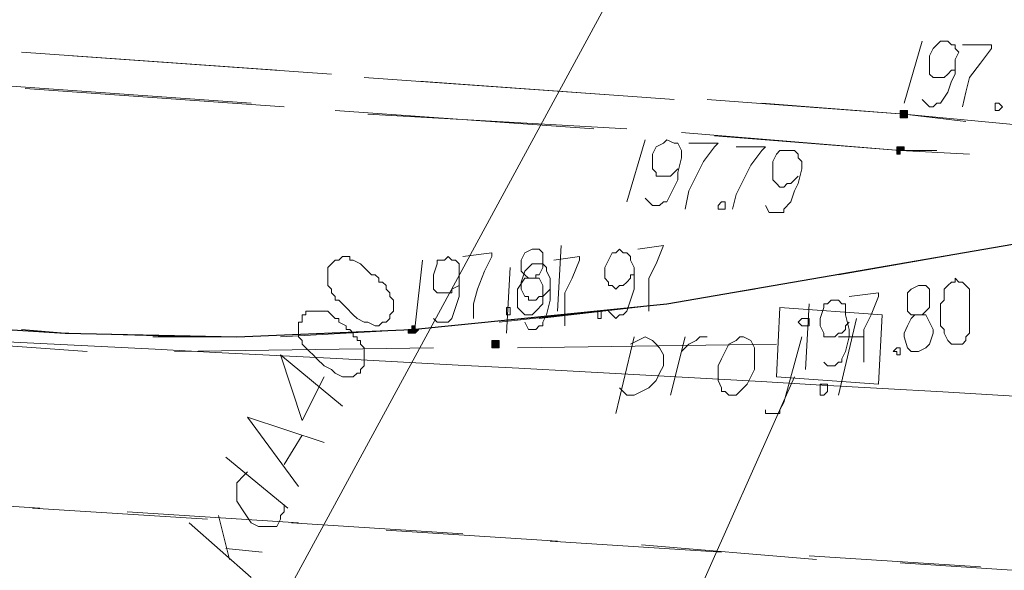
# Model space of a CAD drawing. Header units: metres. Extents: x 7431553 to 7432401, y 5544342 to 5544539.
# Tile 146 of 180: x 7432166 to 7432178, y 5544499 to 5544505. Entities that reach past the tile are written whole.
import ezdxf

# ---------------------------------------------------------------- set-up
doc = ezdxf.new("R2010")
doc.units = ezdxf.units.M
doc.header["$MEASUREMENT"] = 0
doc.layers.add('BG-PR90-PB-PZT-PZT01_2026_04_14$0$MAPA DCP', color=7, linetype='Continuous', lineweight=0)
doc.layers.add('PRIMETECH_XREF', color=7, linetype='Continuous', lineweight=5)

# ---------------------------------------------------------------- blocks, each defined once
blk = doc.blocks.new('BG-PR90-PB-PZT-PZT01_2026_04_14$0$Naddrwiną2025_v2klauzulap')
at = {"layer": 'BG-PR90-PB-PZT-PZT01_2026_04_14$0$MAPA DCP', "linetype": 'Continuous', "lineweight": 0, "transparency": 33554559}
for points in [[(7431658.365, 5544590.89), (7431658.365, 5544590.89), (7431658.408, 5544590.89), (7431658.408, 5544590.89), (7431658.408, 5544590.933), (7431658.408, 5544590.933), (7431658.408, 5544590.933), (7431658.408, 5544590.933), (7431658.408, 5544590.975), (7431658.408, 5544590.975), (7431658.408, 5544590.975), (7431658.365, 5544590.975), (7431658.365, 5544590.975), (7431658.365, 5544590.975), (7431658.365, 5544590.975), (7431658.323, 5544590.975), (7431658.323, 5544590.975), (7431658.323, 5544590.933), (7431658.323, 5544590.933), (7431658.323, 5544590.933), (7431658.323, 5544590.933), (7431658.323, 5544590.89)], [(7431658.789, 5544590.848), (7431658.789, 5544590.848), (7431658.789, 5544590.848), (7431658.789, 5544590.848), (7431658.831, 5544590.848), (7431658.831, 5544590.848), (7431658.831, 5544590.89), (7431658.831, 5544590.89), (7431658.831, 5544590.89), (7431658.789, 5544590.89), (7431658.789, 5544590.933), (7431658.789, 5544590.933), (7431658.789, 5544590.933), (7431658.746, 5544590.933), (7431658.746, 5544590.933), (7431658.746, 5544590.89), (7431658.746, 5544590.89), (7431658.746, 5544590.89), (7431658.746, 5544590.89), (7431658.746, 5544590.848), (7431658.746, 5544590.848), (7431658.746, 5544590.848), (7431658.746, 5544590.848), (7431658.746, 5544590.848), (7431658.746, 5544590.848)], [(7431661.032, 5544586.149), (7431661.032, 5544586.149), (7431661.075, 5544586.149), (7431661.075, 5544586.149), (7431661.075, 5544586.191), (7431661.075, 5544586.191), (7431661.075, 5544586.191), (7431661.075, 5544586.191), (7431661.075, 5544586.234), (7431661.075, 5544586.234), (7431661.075, 5544586.234), (7431661.032, 5544586.234), (7431661.032, 5544586.234), (7431661.032, 5544586.234), (7431660.99, 5544586.234), (7431660.99, 5544586.234), (7431660.99, 5544586.234), (7431660.99, 5544586.191), (7431660.99, 5544586.191), (7431660.99, 5544586.191), (7431660.99, 5544586.191), (7431660.99, 5544586.149), (7431660.99, 5544586.149)], [(7431660.863, 5544585.175), (7431660.905, 5544585.175), (7431660.905, 5544585.26), (7431660.863, 5544585.302), (7431660.863, 5544585.26), (7431660.863, 5544585.26), (7431660.863, 5544585.26), (7431660.863, 5544585.26), (7431660.821, 5544585.26), (7431660.821, 5544585.218), (7431660.821, 5544585.218), (7431660.863, 5544585.218), (7431660.863, 5544585.218), (7431660.863, 5544585.218)]]:
    blk.add_hatch(color=256, dxfattribs=at).paths.add_polyline_path(points)
at = {"layer": 'BG-PR90-PB-PZT-PZT01_2026_04_14$0$MAPA DCP', "linetype": 'Continuous', "lineweight": 25, "transparency": 33554687}
blk.add_lwpolyline([(7431657.476, 5544553.341), (7431658.873, 5544560.241), (7431659.551, 5544564.136), (7431659.974, 5544568.157), (7431660.101, 5544569.046), (7431660.778, 5544579.164), (7431660.905, 5544581.196), (7431660.948, 5544583.186), (7431660.863, 5544585.218), (7431660.567, 5544588.181), (7431659.72, 5544593.092), (7431659.297, 5544595.928), (7431659.17, 5544597.621), (7431659.17, 5544600.161), (7431659.254, 5544601.685), (7431659.551, 5544602.913), (7431660.736, 5544606.596), (7431663.149, 5544614.216), (7431663.234, 5544614.936), (7431663.361, 5544616.036)], dxfattribs=at)
at = {"layer": 'BG-PR90-PB-PZT-PZT01_2026_04_14$0$MAPA DCP', "linetype": 'Continuous', "lineweight": 18, "transparency": 33554687}
for points in [[(7431660.228, 5544590.171), (7431659.72, 5544593.092), (7431659.72, 5544593.134)], [(7431663.699, 5544592.88), (7431663.699, 5544592.838), (7431663.572, 5544590.89)], [(7431658.492, 5544592.287), (7431658.365, 5544590.933), (7431658.238, 5544589.282)], [(7431663.488, 5544589.832), (7431663.615, 5544591.822)], [(7431658.45, 5544591.652), (7431658.365, 5544590.933), (7431658.196, 5544588.647)], [(7431658.619, 5544588.731), (7431658.789, 5544590.89), (7431658.831, 5544591.695)], [(7431660.313, 5544589.663), (7431659.974, 5544591.61)], [(7431658.789, 5544591.314), (7431658.789, 5544590.89), (7431658.577, 5544588.35)], [(7431663.53, 5544589.917), (7431663.361, 5544587.885)], [(7431660.778, 5544586.234), (7431660.567, 5544588.181), (7431660.397, 5544589.197)], [(7431663.318, 5544586.826), (7431663.445, 5544588.816)], [(7431660.736, 5544586.699), (7431660.567, 5544588.181), (7431660.482, 5544588.689)], [(7431658.196, 5544588.266), (7431657.984, 5544585.302)], [(7431658.365, 5544584.71), (7431658.535, 5544587.715)], [(7431658.154, 5544587.673), (7431657.942, 5544584.667)], [(7431658.535, 5544587.334), (7431658.323, 5544584.329)], [(7431663.318, 5544586.911), (7431663.191, 5544584.921)], [(7431663.107, 5544583.821), (7431663.234, 5544585.81)], [(7431660.948, 5544583.694), (7431660.863, 5544585.218), (7431660.821, 5544585.683)], [(7431660.948, 5544582.212), (7431660.948, 5544583.186), (7431660.863, 5544585.218)], [(7431657.9, 5544584.286), (7431657.688, 5544581.281)], [(7431663.107, 5544583.905), (7431662.98, 5544581.916)], [(7431658.069, 5544580.73), (7431658.281, 5544583.736)], [(7431657.857, 5544583.651), (7431657.646, 5544580.688)], [(7431658.238, 5544583.355), (7431658.027, 5544580.349)], [(7431662.937, 5544580.815), (7431663.064, 5544582.847)], [(7431660.863, 5544580.688), (7431660.905, 5544581.196), (7431660.948, 5544582.678)], [(7431660.736, 5544578.233), (7431660.778, 5544579.164), (7431660.905, 5544581.196), (7431660.905, 5544581.238)], [(7431662.937, 5544580.9), (7431662.81, 5544578.91)]]:
    blk.add_lwpolyline(points, dxfattribs=at)
at = {"layer": 'BG-PR90-PB-PZT-PZT01_2026_04_14$0$MAPA DCP', "linetype": 'Continuous', "lineweight": 9, "transparency": 33554687}
for points in [[(7431658.238, 5544592.033), (7431658.281, 5544592.076), (7431658.323, 5544592.033), (7431658.323, 5544591.991), (7431658.281, 5544591.991), (7431658.238, 5544591.991)], [(7431660.27, 5544591.525), (7431660.313, 5544591.525), (7431660.313, 5544591.483), (7431660.355, 5544591.441), (7431660.397, 5544591.398), (7431660.44, 5544591.398), (7431660.482, 5544591.398), (7431660.524, 5544591.398), (7431660.567, 5544591.356), (7431660.609, 5544591.356), (7431660.651, 5544591.356), (7431660.736, 5544591.356), (7431660.821, 5544591.356), (7431660.863, 5544591.398), (7431660.905, 5544591.398), (7431660.99, 5544591.441), (7431661.032, 5544591.483), (7431661.032, 5544591.525), (7431661.032, 5544591.568), (7431661.032, 5544591.61), (7431660.99, 5544591.652), (7431660.948, 5544591.652), (7431660.905, 5544591.695), (7431660.863, 5544591.695), (7431660.821, 5544591.695), (7431660.778, 5544591.695), (7431660.736, 5544591.695), (7431660.694, 5544591.695), (7431660.651, 5544591.695), (7431660.609, 5544591.695), (7431660.567, 5544591.695), (7431660.524, 5544591.695), (7431660.44, 5544591.695), (7431660.397, 5544591.695), (7431660.355, 5544591.652), (7431660.313, 5544591.61), (7431660.313, 5544591.568)], [(7431661.075, 5544590.848), (7431661.075, 5544590.89), (7431661.159, 5544590.89), (7431661.159, 5544590.848), (7431661.117, 5544590.848), (7431661.117, 5544590.806)], [(7431659.381, 5544588.816), (7431659.381, 5544588.858), (7431659.466, 5544588.858), (7431659.466, 5544588.774), (7431659.424, 5544588.774)], [(7431660.651, 5544587.377), (7431660.651, 5544587.419), (7431660.736, 5544587.419), (7431660.736, 5544587.377), (7431660.694, 5544587.377)], [(7431660.609, 5544586.318), (7431660.609, 5544586.361), (7431660.694, 5544586.361), (7431660.694, 5544586.318), (7431660.651, 5544586.318)]]:
    blk.add_lwpolyline(points, close=True, dxfattribs=at)
for points in [[(7431657.561, 5544591.61), (7431657.561, 5544591.949), (7431657.603, 5544591.949), (7431657.773, 5544591.822), (7431657.942, 5544591.695), (7431658.111, 5544591.652), (7431658.281, 5544591.61)], [(7431658.196, 5544591.144), (7431658.238, 5544591.187), (7431658.281, 5544591.229), (7431658.281, 5544591.271), (7431658.238, 5544591.314), (7431658.238, 5544591.356), (7431658.111, 5544591.441), (7431657.984, 5544591.483), (7431657.9, 5544591.525), (7431657.73, 5544591.525), (7431657.646, 5544591.568), (7431657.603, 5544591.525), (7431657.561, 5544591.525), (7431657.561, 5544591.483), (7431657.519, 5544591.441), (7431657.519, 5544591.398), (7431657.519, 5544591.356), (7431657.561, 5544591.314), (7431657.603, 5544591.271), (7431657.688, 5544591.229), (7431657.73, 5544591.229), (7431657.773, 5544591.229), (7431657.857, 5544591.229), (7431657.9, 5544591.229), (7431657.942, 5544591.271), (7431657.942, 5544591.314), (7431657.942, 5544591.356), (7431657.942, 5544591.398), (7431657.9, 5544591.441), (7431657.857, 5544591.483), (7431657.857, 5544591.525), (7431657.815, 5544591.525)], [(7431660.694, 5544591.06), (7431660.694, 5544591.144), (7431660.651, 5544591.187), (7431660.609, 5544591.229), (7431660.482, 5544591.229), (7431660.397, 5544591.229), (7431660.355, 5544591.187), (7431660.355, 5544591.144), (7431660.355, 5544591.102), (7431660.397, 5544591.017), (7431660.44, 5544590.975), (7431660.524, 5544590.975), (7431660.567, 5544590.975), (7431660.651, 5544590.975), (7431660.694, 5544591.017), (7431660.694, 5544591.06), (7431660.736, 5544591.017), (7431660.821, 5544590.975), (7431660.905, 5544590.933), (7431660.948, 5544590.933), (7431661.075, 5544590.975), (7431661.117, 5544591.017), (7431661.117, 5544591.06), (7431661.117, 5544591.102), (7431661.075, 5544591.187), (7431661.032, 5544591.229), (7431660.905, 5544591.271), (7431660.863, 5544591.271), (7431660.778, 5544591.229), (7431660.694, 5544591.187), (7431660.694, 5544591.144)], [(7431657.519, 5544591.144), (7431658.238, 5544590.933)], [(7431660.482, 5544590.298), (7431660.44, 5544590.636), (7431660.482, 5544590.636), (7431660.694, 5544590.552), (7431660.863, 5544590.467), (7431661.032, 5544590.467), (7431661.244, 5544590.467)], [(7431661.244, 5544590.001), (7431661.286, 5544590.044), (7431661.286, 5544590.128), (7431661.244, 5544590.171), (7431661.244, 5544590.213), (7431661.202, 5544590.213), (7431661.117, 5544590.255), (7431660.948, 5544590.298), (7431660.863, 5544590.298), (7431660.694, 5544590.255), (7431660.609, 5544590.255), (7431660.567, 5544590.255), (7431660.567, 5544590.213), (7431660.524, 5544590.171), (7431660.524, 5544590.128), (7431660.524, 5544590.086), (7431660.567, 5544590.044), (7431660.567, 5544590.001), (7431660.609, 5544590.001), (7431660.736, 5544589.959), (7431660.778, 5544589.959), (7431660.821, 5544589.959), (7431660.905, 5544590.001), (7431660.948, 5544590.001), (7431660.948, 5544590.044), (7431660.948, 5544590.086), (7431660.948, 5544590.128), (7431660.905, 5544590.171), (7431660.905, 5544590.213), (7431660.863, 5544590.255), (7431660.821, 5544590.255), (7431660.778, 5544590.298)], [(7431660.567, 5544589.832), (7431661.329, 5544589.79)], [(7431659.424, 5544589.324), (7431659.508, 5544589.366), (7431659.508, 5544589.536), (7431659.466, 5544589.536), (7431659.381, 5544589.62), (7431659.254, 5544589.663), (7431659.17, 5544589.705), (7431659, 5544589.747), (7431658.916, 5544589.747), (7431658.873, 5544589.705), (7431658.831, 5544589.705), (7431658.789, 5544589.663), (7431658.789, 5544589.62), (7431658.789, 5544589.578), (7431658.789, 5544589.536), (7431658.789, 5544589.493), (7431658.831, 5544589.451), (7431658.916, 5544589.409), (7431659, 5544589.409), (7431659.043, 5544589.409), (7431659.127, 5544589.409), (7431659.17, 5544589.451), (7431659.212, 5544589.493), (7431659.212, 5544589.536), (7431659.17, 5544589.578), (7431659.17, 5544589.62), (7431659.127, 5544589.663), (7431659.085, 5544589.705)], [(7431658.746, 5544588.985), (7431658.746, 5544589.324), (7431658.789, 5544589.282), (7431658.958, 5544589.155), (7431659.127, 5544589.07), (7431659.297, 5544588.985), (7431659.466, 5544588.943)], [(7431658.704, 5544588.435), (7431658.704, 5544588.774), (7431658.746, 5544588.731), (7431658.916, 5544588.604), (7431659.085, 5544588.52), (7431659.254, 5544588.435), (7431659.466, 5544588.393)], [(7431659.339, 5544587.927), (7431659.381, 5544587.969), (7431659.424, 5544588.012), (7431659.424, 5544588.096), (7431659.381, 5544588.139), (7431659.381, 5544588.181), (7431659.297, 5544588.223), (7431659.127, 5544588.308), (7431659.043, 5544588.308), (7431658.873, 5544588.35), (7431658.789, 5544588.35), (7431658.704, 5544588.308), (7431658.704, 5544588.266), (7431658.662, 5544588.181), (7431658.704, 5544588.139), (7431658.746, 5544588.054), (7431658.831, 5544588.012), (7431658.873, 5544588.012), (7431658.958, 5544588.012), (7431659, 5544588.012), (7431659.043, 5544588.054), (7431659.085, 5544588.054), (7431659.085, 5544588.096), (7431659.085, 5544588.139), (7431659.085, 5544588.181), (7431659.085, 5544588.223), (7431659.043, 5544588.266), (7431659, 5544588.308)], [(7431659.932, 5544587.842), (7431659.889, 5544588.139), (7431660.101, 5544588.054), (7431660.27, 5544587.969), (7431660.482, 5544587.969), (7431660.651, 5544587.969)], [(7431658.662, 5544587.927), (7431659.381, 5544587.715)], [(7431660.651, 5544587.504), (7431660.694, 5544587.546), (7431660.736, 5544587.588), (7431660.694, 5544587.631), (7431660.694, 5544587.673), (7431660.651, 5544587.715), (7431660.524, 5544587.758), (7431660.397, 5544587.8), (7431660.313, 5544587.8), (7431660.143, 5544587.8), (7431660.059, 5544587.758), (7431660.016, 5544587.758), (7431659.974, 5544587.715), (7431659.974, 5544587.673), (7431659.932, 5544587.631), (7431659.974, 5544587.588), (7431659.974, 5544587.546), (7431660.059, 5544587.504), (7431660.143, 5544587.461), (7431660.186, 5544587.461), (7431660.27, 5544587.461), (7431660.313, 5544587.504), (7431660.355, 5544587.504), (7431660.355, 5544587.546), (7431660.397, 5544587.588), (7431660.355, 5544587.631), (7431660.355, 5544587.673), (7431660.313, 5544587.715), (7431660.27, 5544587.758), (7431660.228, 5544587.758), (7431660.228, 5544587.8)], [(7431660.059, 5544586.869), (7431660.016, 5544587.165), (7431660.059, 5544587.165), (7431660.27, 5544587.08), (7431660.44, 5544586.996), (7431660.609, 5544586.996), (7431660.821, 5544586.996)], [(7431659.889, 5544586.953), (7431660.651, 5544586.911)], [(7431660.778, 5544586.53), (7431660.863, 5544586.572), (7431660.863, 5544586.657), (7431660.821, 5544586.699), (7431660.821, 5544586.742), (7431660.778, 5544586.742), (7431660.694, 5544586.784), (7431660.524, 5544586.826), (7431660.44, 5544586.826), (7431660.27, 5544586.826), (7431660.186, 5544586.784), (7431660.143, 5544586.784), (7431660.101, 5544586.742), (7431660.101, 5544586.657), (7431660.101, 5544586.615), (7431660.143, 5544586.572), (7431660.186, 5544586.53), (7431660.313, 5544586.488), (7431660.355, 5544586.488), (7431660.397, 5544586.488), (7431660.482, 5544586.53), (7431660.482, 5544586.572), (7431660.524, 5544586.572), (7431660.524, 5544586.657), (7431660.482, 5544586.699), (7431660.482, 5544586.742), (7431660.44, 5544586.784), (7431660.397, 5544586.826), (7431660.355, 5544586.826)], [(7431660.27, 5544586.572), (7431660.27, 5544586.657), (7431660.228, 5544586.657), (7431660.228, 5544586.699), (7431660.143, 5544586.742), (7431660.059, 5544586.742), (7431659.974, 5544586.742), (7431659.932, 5544586.699), (7431659.932, 5544586.657), (7431659.932, 5544586.615), (7431659.974, 5544586.53), (7431660.059, 5544586.488), (7431660.101, 5544586.488), (7431660.186, 5544586.488), (7431660.228, 5544586.53), (7431660.27, 5544586.572), (7431660.27, 5544586.53), (7431660.397, 5544586.445), (7431660.482, 5544586.445), (7431660.524, 5544586.445), (7431660.609, 5544586.445), (7431660.651, 5544586.488), (7431660.694, 5544586.53), (7431660.694, 5544586.615), (7431660.651, 5544586.657), (7431660.567, 5544586.742), (7431660.482, 5544586.742), (7431660.44, 5544586.742), (7431660.355, 5544586.742), (7431660.27, 5544586.699), (7431660.27, 5544586.657)], [(7431660.143, 5544586.361), (7431660.905, 5544586.318)], [(7431660.016, 5544585.81), (7431659.974, 5544586.149), (7431660.016, 5544586.149), (7431660.186, 5544586.064), (7431660.397, 5544585.98), (7431660.567, 5544585.937), (7431660.736, 5544585.937)], [(7431660.736, 5544585.472), (7431660.778, 5544585.514), (7431660.778, 5544585.641), (7431660.736, 5544585.683), (7431660.609, 5544585.726), (7431660.482, 5544585.768), (7431660.397, 5544585.768), (7431660.228, 5544585.768), (7431660.143, 5544585.768), (7431660.101, 5544585.768), (7431660.059, 5544585.726), (7431660.059, 5544585.683), (7431660.016, 5544585.641), (7431660.059, 5544585.599), (7431660.059, 5544585.556), (7431660.059, 5544585.514), (7431660.101, 5544585.514), (7431660.228, 5544585.472), (7431660.27, 5544585.472), (7431660.313, 5544585.472), (7431660.397, 5544585.472), (7431660.44, 5544585.514), (7431660.44, 5544585.556), (7431660.44, 5544585.599), (7431660.44, 5544585.641), (7431660.44, 5544585.683), (7431660.397, 5544585.683), (7431660.355, 5544585.768), (7431660.313, 5544585.768)], [(7431660.059, 5544585.345), (7431660.821, 5544585.26)]]:
    blk.add_lwpolyline(points, dxfattribs=at)
at = {"layer": 'BG-PR90-PB-PZT-PZT01_2026_04_14$0$MAPA DCP', "linetype": 'Continuous', "lineweight": 0, "transparency": 33554687}
for points in [[(7431658.365, 5544590.89), (7431658.365, 5544590.89), (7431658.408, 5544590.89), (7431658.408, 5544590.89), (7431658.408, 5544590.933), (7431658.408, 5544590.933), (7431658.408, 5544590.933), (7431658.408, 5544590.933), (7431658.408, 5544590.975), (7431658.408, 5544590.975), (7431658.408, 5544590.975), (7431658.365, 5544590.975), (7431658.365, 5544590.975), (7431658.365, 5544590.975), (7431658.365, 5544590.975), (7431658.323, 5544590.975), (7431658.323, 5544590.975), (7431658.323, 5544590.933), (7431658.323, 5544590.933), (7431658.323, 5544590.933), (7431658.323, 5544590.933), (7431658.323, 5544590.89), (7431658.365, 5544590.89)], [(7431658.789, 5544590.848), (7431658.789, 5544590.848), (7431658.789, 5544590.848), (7431658.789, 5544590.848), (7431658.831, 5544590.848), (7431658.831, 5544590.848), (7431658.831, 5544590.89), (7431658.831, 5544590.89), (7431658.831, 5544590.89), (7431658.789, 5544590.89), (7431658.789, 5544590.933), (7431658.789, 5544590.933), (7431658.789, 5544590.933), (7431658.746, 5544590.933), (7431658.746, 5544590.933), (7431658.746, 5544590.89), (7431658.746, 5544590.89), (7431658.746, 5544590.89), (7431658.746, 5544590.89), (7431658.746, 5544590.848), (7431658.746, 5544590.848), (7431658.746, 5544590.848), (7431658.746, 5544590.848), (7431658.746, 5544590.848)], [(7431661.032, 5544586.149), (7431661.032, 5544586.149), (7431661.075, 5544586.149), (7431661.075, 5544586.149), (7431661.075, 5544586.191), (7431661.075, 5544586.191), (7431661.075, 5544586.191), (7431661.075, 5544586.191), (7431661.075, 5544586.234), (7431661.075, 5544586.234), (7431661.075, 5544586.234), (7431661.032, 5544586.234), (7431661.032, 5544586.234), (7431661.032, 5544586.234), (7431660.99, 5544586.234), (7431660.99, 5544586.234), (7431660.99, 5544586.234), (7431660.99, 5544586.191), (7431660.99, 5544586.191), (7431660.99, 5544586.191), (7431660.99, 5544586.191), (7431660.99, 5544586.149), (7431660.99, 5544586.149)], [(7431660.863, 5544585.175), (7431660.905, 5544585.175), (7431660.905, 5544585.26), (7431660.863, 5544585.302), (7431660.863, 5544585.26), (7431660.863, 5544585.26), (7431660.863, 5544585.26), (7431660.863, 5544585.26), (7431660.821, 5544585.26), (7431660.821, 5544585.218), (7431660.821, 5544585.218), (7431660.863, 5544585.218), (7431660.863, 5544585.218), (7431660.863, 5544585.218)]]:
    blk.add_lwpolyline(points, close=True, dxfattribs=at)
at = {"layer": 'BG-PR90-PB-PZT-PZT01_2026_04_14$0$MAPA DCP', "color": 30, "linetype": 'Continuous', "lineweight": 18, "true_color": 0xff6500, "transparency": 33554687}
for points in [[(7431660.609, 5544589.493), (7431660.694, 5544590.679), (7431661.498, 5544590.636), (7431661.413, 5544589.451)], [(7431661.498, 5544589.959), (7431661.498, 5544590.044), (7431661.583, 5544590.044), (7431661.625, 5544590.001), (7431661.625, 5544589.959), (7431661.583, 5544589.959), (7431661.54, 5544589.959)], [(7431660.736, 5544589.747), (7431660.736, 5544589.832), (7431660.821, 5544589.832), (7431660.821, 5544589.747), (7431660.778, 5544589.705)], [(7431660.948, 5544589.028), (7431660.948, 5544589.07), (7431660.99, 5544589.155), (7431661.075, 5544589.197), (7431661.117, 5544589.197), (7431661.159, 5544589.197), (7431661.286, 5544589.197), (7431661.329, 5544589.197), (7431661.413, 5544589.155), (7431661.498, 5544589.112), (7431661.583, 5544589.028), (7431661.625, 5544588.985), (7431661.625, 5544588.901), (7431661.583, 5544588.858), (7431661.583, 5544588.816), (7431661.54, 5544588.816), (7431661.456, 5544588.774), (7431661.329, 5544588.774), (7431661.286, 5544588.774), (7431661.202, 5544588.816), (7431661.117, 5544588.858), (7431661.032, 5544588.901), (7431660.99, 5544588.985)]]:
    blk.add_lwpolyline(points, close=True, dxfattribs=at)
for points in [[(7431660.948, 5544590.171), (7431660.948, 5544590.467)], [(7431661.625, 5544590.171), (7431660.736, 5544590.382)], [(7431661.794, 5544589.324), (7431661.837, 5544589.324), (7431661.837, 5544589.493), (7431661.794, 5544589.493), (7431661.71, 5544589.536), (7431660.948, 5544589.747)], [(7431661.413, 5544589.663), (7431664.165, 5544588.435)], [(7431661.032, 5544589.451), (7431661.075, 5544586.445)], [(7431661.117, 5544588.35), (7431661.075, 5544588.393), (7431661.032, 5544588.435), (7431660.99, 5544588.52), (7431660.948, 5544588.562), (7431660.948, 5544588.647)], [(7431661.625, 5544588.223), (7431660.948, 5544588.393)], [(7431661.032, 5544587.758), (7431660.99, 5544587.842), (7431660.948, 5544587.927), (7431660.99, 5544588.012), (7431661.032, 5544588.054), (7431661.075, 5544588.096), (7431661.159, 5544588.139), (7431661.244, 5544588.139), (7431661.286, 5544588.139), (7431661.371, 5544588.096), (7431661.456, 5544588.054), (7431661.54, 5544587.969), (7431661.583, 5544587.885), (7431661.625, 5544587.8), (7431661.625, 5544587.715), (7431661.54, 5544587.631)], [(7431661.837, 5544587.588), (7431660.948, 5544587.8)], [(7431661.075, 5544585.472), (7431661.117, 5544582.466)], [(7431661.117, 5544581.45), (7431660.905, 5544578.487)]]:
    blk.add_lwpolyline(points, dxfattribs=at)
at = {"layer": 'BG-PR90-PB-PZT-PZT01_2026_04_14$0$MAPA DCP', "color": 24, "linetype": 'Continuous', "lineweight": 18, "true_color": 0x9a3300, "transparency": 33554687}
for points in [[(7431653.92, 5544589.197), (7431666.705, 5544582.254)], [(7431661.413, 5544584.202), (7431661.921, 5544583.948), (7431661.159, 5544583.694), (7431661.752, 5544584.413)], [(7431662.683, 5544583.905), (7431661.879, 5544583.313), (7431662.175, 5544584.202)], [(7431662.429, 5544583.736), (7431662.091, 5544583.948)], [(7431662.345, 5544583.059), (7431662.937, 5544583.778)], [(7431662.514, 5544583.313), (7431662.556, 5544583.27), (7431662.641, 5544583.186), (7431662.853, 5544583.186), (7431662.98, 5544583.27), (7431663.107, 5544583.355), (7431663.149, 5544583.44), (7431663.149, 5544583.482), (7431663.149, 5544583.524), (7431663.149, 5544583.609), (7431663.149, 5544583.651), (7431663.064, 5544583.694), (7431663.022, 5544583.694), (7431662.98, 5544583.736), (7431662.895, 5544583.736)], [(7431663.403, 5544583.059), (7431663.445, 5544583.482)], [(7431663.742, 5544583.355), (7431663.107, 5544582.635)], [(7431663.53, 5544583.101), (7431663.022, 5544582.974)]]:
    blk.add_lwpolyline(points, dxfattribs=at)
for points in [[(7431660.101, 5544584.286), (7431660.143, 5544584.244), (7431660.355, 5544584.244), (7431660.397, 5544584.286), (7431660.44, 5544584.286), (7431660.482, 5544584.329), (7431660.524, 5544584.329), (7431660.524, 5544584.371), (7431660.567, 5544584.413), (7431660.609, 5544584.456), (7431660.694, 5544584.54), (7431660.736, 5544584.583), (7431660.778, 5544584.667), (7431660.778, 5544584.71), (7431660.821, 5544584.794), (7431660.821, 5544584.837), (7431660.778, 5544584.879), (7431660.778, 5544584.921), (7431660.736, 5544584.964), (7431660.694, 5544584.964), (7431660.651, 5544585.006), (7431660.609, 5544585.006), (7431660.567, 5544585.006), (7431660.524, 5544585.006), (7431660.482, 5544584.964), (7431660.44, 5544584.964), (7431660.397, 5544584.921), (7431660.355, 5544584.921), (7431660.313, 5544584.879), (7431660.313, 5544584.837), (7431660.27, 5544584.837), (7431660.228, 5544584.794), (7431660.228, 5544584.752), (7431660.186, 5544584.71), (7431660.143, 5544584.667), (7431660.101, 5544584.625), (7431660.059, 5544584.54), (7431660.059, 5544584.498), (7431660.016, 5544584.498), (7431660.016, 5544584.456), (7431660.016, 5544584.413), (7431660.059, 5544584.371), (7431660.059, 5544584.329)], [(7431660.736, 5544583.948), (7431660.778, 5544583.948), (7431660.778, 5544583.905), (7431660.948, 5544583.905), (7431660.99, 5544583.948), (7431661.032, 5544583.948), (7431661.075, 5544583.99), (7431661.117, 5544584.032), (7431661.159, 5544584.075), (7431661.202, 5544584.117), (7431661.286, 5544584.202), (7431661.329, 5544584.286), (7431661.371, 5544584.329), (7431661.413, 5544584.413), (7431661.413, 5544584.456), (7431661.413, 5544584.498), (7431661.413, 5544584.54), (7431661.371, 5544584.583), (7431661.371, 5544584.625), (7431661.329, 5544584.625), (7431661.286, 5544584.667), (7431661.244, 5544584.667), (7431661.202, 5544584.667), (7431661.159, 5544584.667), (7431661.117, 5544584.667), (7431661.075, 5544584.667), (7431661.032, 5544584.625), (7431660.99, 5544584.625), (7431660.99, 5544584.583), (7431660.948, 5544584.583), (7431660.948, 5544584.54), (7431660.905, 5544584.54), (7431660.863, 5544584.498), (7431660.863, 5544584.456), (7431660.821, 5544584.456), (7431660.778, 5544584.371), (7431660.736, 5544584.371), (7431660.736, 5544584.329), (7431660.694, 5544584.286), (7431660.651, 5544584.244), (7431660.651, 5544584.202), (7431660.651, 5544584.159), (7431660.651, 5544584.117), (7431660.651, 5544584.075), (7431660.651, 5544584.032), (7431660.651, 5544583.99), (7431660.694, 5544583.99), (7431660.694, 5544583.948)]]:
    blk.add_lwpolyline(points, close=True, dxfattribs=at)
at = {"layer": 'BG-PR90-PB-PZT-PZT01_2026_04_14$0$MAPA DCP', "color": 5, "linetype": 'Continuous', "lineweight": 18, "transparency": 33554687}
blk.add_arc((7433022.765, 5544513.014), 1363.431, 172.854498, 180.436605, dxfattribs=at)
blk = doc.blocks.new('BG-PR90-PB-PZT-PZT01_2026_04_14')
at = {"layer": 'BG-PR90-PB-PZT-PZT01_2026_04_14$0$MAPA DCP', "rotation": 270}
blk.add_blockref('BG-PR90-PB-PZT-PZT01_2026_04_14$0$Naddrwiną2025_v2klauzulap', (1887585.788, 12976162.34), dxfattribs=at)

msp = doc.modelspace()

# ---------------------------------------------------------------- block references
at = {"layer": 'PRIMETECH_XREF', "linetype": 'Continuous', "lineweight": 0, "rotation": 360}
msp.add_blockref('BG-PR90-PB-PZT-PZT01_2026_04_14', (0, 0), dxfattribs=at)

doc.saveas('drawing.dxf')
